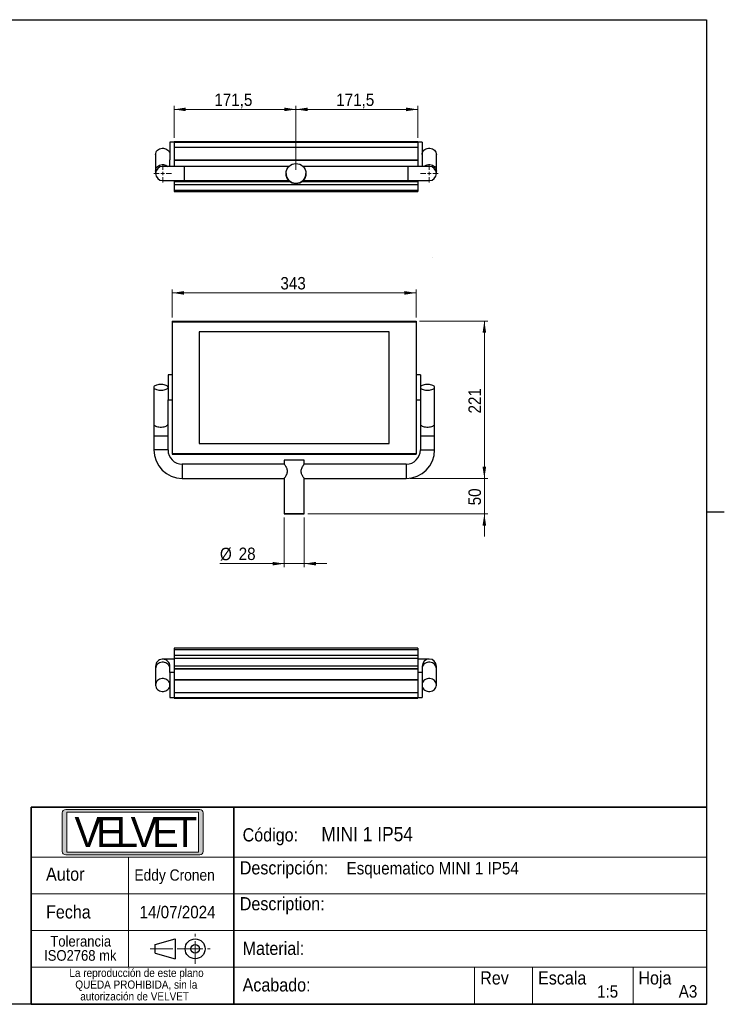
# Model space of a CAD drawing. Header units: millimetres. Extents: x 5 to 415, y 5 to 292.
# Tile 4 of 4: x 217 to 415, y 10 to 287. Entities that reach past the tile are written whole.
import ezdxf

# ---------------------------------------------------------------- set-up
doc = ezdxf.new("R2010")
doc.units = ezdxf.units.MM
for name, pattern in [('SLD-Centrada-simple', [10.16, 6.35, -1.27, 1.27, -1.27]), ('SLD-Centrada-trazos-largos', [19.05, 15.24, -1.27, 1.27, -1.27]), ('SLD-Continua', [0])]:
    doc.linetypes.add(name, pattern=pattern)
doc.styles.add('SLDTEXTSTYLE0', font='GOTHIC.TTF', dxfattribs={"width": 0.913})
doc.styles.add('SLDTEXTSTYLE1', font='Bauhaus Hv BT')
doc.dimstyles.new('SLDDIMSTYLE0', dxfattribs={"dimtxt": 3.5, "dimasz": 3.302, "dimexe": 0, "dimexo": 0.0625, "dimgap": 0.875, "dimtad": 1, "dimlfac": 5, "dimrnd": 1e-09, "dimzin": 12, "dimdsep": 46, "dimtxsty": 'SLDTEXTSTYLE0', "dimsah": 1, "dimcen": 0.09, "dimadec": 0, "dimazin": 3, "dimtfac": 1, "dimtmove": 0, "dimatfit": 0, "dimfxl": 1, "dimfrac": 2, "dimtolj": 1, "dimtzin": 12, "dimarcsym": 0})
doc.dimstyles.new('SLDDIMSTYLE1', dxfattribs={"dimtxt": 3.5, "dimasz": 3.302, "dimexe": 0, "dimexo": 0.0625, "dimgap": 0.875, "dimtad": 1, "dimdec": 0, "dimlfac": 5, "dimrnd": 1e-09, "dimzin": 12, "dimdsep": 46, "dimtxsty": 'SLDTEXTSTYLE0', "dimsah": 1, "dimcen": 0.09, "dimadec": 0, "dimazin": 3, "dimtfac": 1, "dimtdec": 0, "dimtofl": 0, "dimtmove": 0, "dimatfit": 3, "dimfxl": 1, "dimfrac": 2, "dimtolj": 1, "dimtzin": 12, "dimarcsym": 0})
doc.dimstyles.new('SLDDIMSTYLE2', dxfattribs={"dimtxt": 3.5, "dimasz": 3.302, "dimexe": 0, "dimexo": 0.0625, "dimgap": 0.875, "dimtad": 1, "dimlfac": 5, "dimrnd": 1e-09, "dimzin": 12, "dimdsep": 46, "dimtxsty": 'SLDTEXTSTYLE0', "dimsah": 1, "dimcen": 0.09, "dimadec": 0, "dimazin": 3, "dimtfac": 1, "dimtofl": 0, "dimtmove": 0, "dimatfit": 3, "dimfxl": 1, "dimfrac": 2, "dimtolj": 1, "dimtzin": 12, "dimarcsym": 0})

# ---------------------------------------------------------------- blocks, each defined once
blk = doc.blocks.new('_D_2')
at = {"color": 7, "linetype": 'SLD-Continua', "lineweight": 0}
for p, q in [((259.68, 203.22), (259.68, 211.14)), ((328.28, 203.22), (328.28, 211.14)), ((259.68, 210.14), (328.28, 210.14))]:
    blk.add_line(p, q, dxfattribs=at)
at = {"color": 7, "linetype": 'SLD-Continua', "lineweight": 18}
for points in [[(259.68, 210.14), (262.98, 209.63), (262.98, 210.65)], [(328.28, 210.14), (324.98, 210.65), (324.98, 209.63)]]:
    blk.add_solid(points, dxfattribs=at)
at = {"color": 7, "linetype": 'SLD-Continua', "lineweight": 18, "insert": (290.1, 214.61), "char_height": 3.5, "attachment_point": 1, "style": 'SLDTEXTSTYLE0'}
blk.add_mtext('343', dxfattribs=at)
blk = doc.blocks.new('_D_3')
at = {"color": 7, "linetype": 'SLD-Continua', "lineweight": 0}
for p, q in [((329.28, 202.22), (348.48, 202.22)), ((347.48, 157.97), (347.48, 202.22)), ((326.48, 157.97), (348.48, 157.97))]:
    blk.add_line(p, q, dxfattribs=at)
at = {"color": 7, "linetype": 'SLD-Continua', "lineweight": 18}
for points in [[(347.48, 202.22), (346.97, 198.92), (347.99, 198.92)], [(347.48, 157.97), (347.99, 161.27), (346.97, 161.27)]]:
    blk.add_solid(points, dxfattribs=at)
at = {"color": 7, "linetype": 'SLD-Continua', "lineweight": 18, "insert": (343.01, 176.22), "char_height": 3.5, "attachment_point": 1, "rotation": 90, "style": 'SLDTEXTSTYLE0'}
blk.add_mtext('221', dxfattribs=at)
blk = doc.blocks.new('_D_4')
at = {"color": 7, "linetype": 'SLD-Continua', "lineweight": 0}
for p, q in [((291.18, 146.97), (291.18, 132.97)), ((296.78, 146.97), (296.78, 132.97)), ((291.18, 133.97), (273.08, 133.97)), ((296.78, 133.97), (291.18, 133.97)), ((296.78, 133.97), (303.13, 133.97))]:
    blk.add_line(p, q, dxfattribs=at)
at = {"color": 7, "linetype": 'SLD-Continua', "lineweight": 18}
for points in [[(291.18, 133.97), (287.88, 134.47), (287.88, 133.46)], [(296.78, 133.97), (300.08, 133.46), (300.08, 134.47)]]:
    blk.add_solid(points, dxfattribs=at)
at = {"color": 7, "linetype": 'SLD-Continua', "lineweight": 18, "char_height": 3.5, "attachment_point": 1, "style": 'SLDTEXTSTYLE0'}
for s, insert in [('%%c', (273.08, 138.44)), ('28', (278.36, 138.49))]:
    blk.add_mtext(s, dxfattribs=dict(at, insert=insert))
blk = doc.blocks.new('_D_5')
at = {"color": 7, "linetype": 'SLD-Continua', "lineweight": 0}
for p, q in [((347.48, 157.97), (347.48, 164.32)), ((326.48, 157.97), (348.48, 157.97)), ((347.48, 157.97), (347.48, 147.97)), ((297.78, 147.97), (348.48, 147.97)), ((347.48, 147.97), (347.48, 141.62))]:
    blk.add_line(p, q, dxfattribs=at)
at = {"color": 7, "linetype": 'SLD-Continua', "lineweight": 18}
for points in [[(347.48, 157.97), (347.99, 161.27), (346.97, 161.27)], [(347.48, 147.97), (346.97, 144.66), (347.99, 144.66)]]:
    blk.add_solid(points, dxfattribs=at)
at = {"color": 7, "linetype": 'SLD-Continua', "lineweight": 18, "insert": (343.01, 150.38), "char_height": 3.5, "attachment_point": 1, "rotation": 90, "style": 'SLDTEXTSTYLE0'}
blk.add_mtext('50', dxfattribs=at)
blk = doc.blocks.new('_D_6')
at = {"color": 7, "linetype": 'SLD-Continua', "lineweight": 0}
for p, q in [((294.48, 244.73), (294.48, 262.76)), ((294.48, 261.76), (328.78, 261.76)), ((328.78, 253.73), (328.78, 262.76))]:
    blk.add_line(p, q, dxfattribs=at)
at = {"color": 7, "linetype": 'SLD-Continua', "lineweight": 18}
for points in [[(294.48, 261.76), (297.78, 261.26), (297.78, 262.27)], [(328.78, 261.76), (325.48, 262.27), (325.48, 261.26)]]:
    blk.add_solid(points, dxfattribs=at)
at = {"color": 7, "linetype": 'SLD-Continua', "lineweight": 18, "insert": (305.81, 266.23), "char_height": 3.5, "attachment_point": 1, "style": 'SLDTEXTSTYLE0'}
blk.add_mtext('171,5', dxfattribs=at)
blk = doc.blocks.new('_D_7')
at = {"color": 7, "linetype": 'SLD-Continua', "lineweight": 0}
for p, q in [((260.18, 253.73), (260.18, 262.76)), ((294.48, 261.76), (260.18, 261.76)), ((294.48, 244.73), (294.48, 262.76))]:
    blk.add_line(p, q, dxfattribs=at)
at = {"color": 7, "linetype": 'SLD-Continua', "lineweight": 18}
for points in [[(260.18, 261.76), (263.48, 261.26), (263.48, 262.27)], [(294.48, 261.76), (291.18, 262.27), (291.18, 261.26)]]:
    blk.add_solid(points, dxfattribs=at)
at = {"color": 7, "linetype": 'SLD-Continua', "lineweight": 18, "insert": (271.51, 266.23), "char_height": 3.5, "attachment_point": 1, "style": 'SLDTEXTSTYLE0'}
blk.add_mtext('171,5', dxfattribs=at)
blk = doc.blocks.new('SW_CENTERMARKSYMBOL_2')
at = {"color": 0, "linetype": 'SLD-Continua', "lineweight": 18}
for p, q in [((-1, 0), (-2.5, 0)), ((0, 0), (-0.5, 0)), ((0, 1), (0, 2.5)), ((0, 0), (0, 0.5)), ((0, 0), (0, -0.5)), ((0, 0), (0.5, 0)), ((1, 0), (2.5, 0)), ((0, -1), (0, -2.5))]:
    blk.add_line(p, q, dxfattribs=at)
blk = doc.blocks.new('SW_CENTERMARKSYMBOL_3')
at = {"color": 0, "linetype": 'SLD-Continua', "lineweight": 18}
for p, q in [((-1, 0), (-2.5, 0)), ((0, 0), (-0.5, 0)), ((0, 1), (0, 2.5)), ((0, 0), (0, 0.5)), ((0, 0), (0, -0.5)), ((0, 0), (0.5, 0)), ((1, 0), (2.5, 0)), ((0, -1), (0, -2.5))]:
    blk.add_line(p, q, dxfattribs=at)

msp = doc.modelspace()

# ---------------------------------------------------------------- hatches: boundary and pattern name
at = {"linetype": 'Continuous'}
h = msp.add_hatch(color=7, dxfattribs=at)
edge = h.paths.add_edge_path(flags=0)
edge.add_arc((229.6914, 53.0297), 1, 180, 270, ccw=False)
edge.add_line((228.6914, 53.0297), (228.6914, 63.8287))
edge.add_arc((229.6914, 63.8287), 1, 90, 180, ccw=False)
edge.add_line((229.6914, 64.8287), (267.38, 64.8287))
edge.add_arc((267.38, 63.8287), 1, 0, 90, ccw=False)
edge.add_line((268.38, 63.8287), (268.38, 53.0297))
edge.add_arc((267.38, 53.0297), 1, 270, 360, ccw=False)
edge.add_line((267.38, 52.0297), (229.6914, 52.0297))
h.paths.add_polyline_path([(267.041, 52.798), (267.041, 64.0688), (230.0416, 64.0688), (230.0416, 52.798)], flags=0)

# ---------------------------------------------------------------- linework, layer by layer
at = {"color": 7, "linetype": 'SLD-Continua', "lineweight": 25}
for p, q in [((10, 287), (410, 287)), ((410, 287), (410, 10)), ((260.1777, 252.5304), (258.9777, 252.5304)), ((258.9777, 252.5304), (258.9777, 247.6064)), ((260.1777, 252.7304), (328.7777, 252.7304)), ((260.1777, 252.7304), (260.1777, 252.5304)), ((260.1777, 252.5304), (328.7777, 252.5304)), ((260.1777, 252.5304), (260.1777, 251.1336)), ((328.7777, 252.7304), (328.7777, 252.5304)), ((329.9777, 252.5304), (328.7777, 252.5304)), ((328.7777, 252.5304), (328.7777, 251.1336)), ((329.9777, 252.5304), (329.9777, 247.6064)), ((260.1777, 251.1336), (328.7777, 251.1336)), ((260.1777, 251.1336), (260.1777, 247.5378)), ((328.7777, 251.1336), (328.7777, 247.5378)), ((254.9777, 249.0304), (254.9777, 244.4226)), ((258.9777, 245.7304), (258.9777, 247.6064)), ((260.1777, 247.5378), (328.7777, 247.5378)), ((260.1777, 247.5378), (260.1777, 247.4843)), ((260.1777, 247.4843), (328.7777, 247.4843)), ((260.1777, 247.4843), (260.1777, 245.7304)), ((328.7777, 247.5378), (328.7777, 247.4843)), ((328.7777, 247.4843), (328.7777, 245.7304)), ((329.9777, 247.6064), (329.9777, 245.7304)), ((333.9777, 244.4226), (333.9777, 249.0304)), ((254.9777, 244.4226), (254.9777, 243.7304)), ((262.9777, 245.7304), (256.9777, 245.7304)), ((292.5181, 245.7304), (262.9777, 245.7304)), ((262.9777, 245.7304), (262.9777, 241.7304)), ((325.9777, 245.7304), (296.4373, 245.7304)), ((331.9777, 245.7304), (325.9777, 245.7304)), ((325.9777, 245.7304), (325.9777, 241.7304)), ((333.9777, 243.7304), (333.9777, 244.4226)), ((256.9777, 241.7304), (262.9777, 241.7304)), ((260.1777, 241.7304), (260.1777, 241.4336)), ((260.1777, 241.4336), (260.1777, 240.5887)), ((260.1777, 241.4336), (292.8764, 241.4336)), ((262.9777, 241.7304), (292.4986, 241.7304)), ((291.6777, 243.7304), (291.6777, 243.7304)), ((296.0791, 241.4336), (328.7777, 241.4336)), ((296.4569, 241.7304), (325.9777, 241.7304)), ((297.2777, 243.7304), (297.2777, 243.7304)), ((325.9777, 241.7304), (331.9777, 241.7304)), ((328.7777, 241.7304), (328.7777, 241.4336)), ((328.7777, 241.4336), (328.7777, 240.5887)), ((260.1777, 240.5887), (328.7777, 240.5887)), ((260.1777, 240.5887), (260.1777, 238.9957)), ((260.1777, 238.9957), (328.7777, 238.9957)), ((260.1777, 238.9957), (260.1777, 238.6486)), ((260.1777, 238.6486), (328.7777, 238.6486)), ((328.7777, 240.5887), (328.7777, 238.9957)), ((328.7777, 238.9957), (328.7777, 238.6486)), ((259.6777, 202.224), (328.2777, 202.224)), ((259.6777, 202.224), (259.6777, 202.024)), ((328.2777, 202.224), (328.2777, 202.024)), ((259.6777, 202.024), (328.2777, 202.024)), ((259.6777, 202.024), (259.6777, 164.9664)), ((328.2777, 202.024), (328.2777, 164.9664)), ((320.6777, 199.224), (267.2777, 199.224)), ((267.2777, 199.224), (267.2777, 167.7664)), ((320.6777, 167.7664), (320.6777, 199.224)), ((259.6777, 187.0664), (258.4777, 187.0664)), ((258.4777, 187.0664), (258.4777, 180.0664)), ((329.4777, 187.0664), (328.2777, 187.0664)), ((329.4777, 187.0664), (329.4777, 180.0664)), ((254.4777, 183.5664), (254.4777, 173.2215)), ((333.4777, 173.2215), (333.4777, 183.5664)), ((258.4777, 180.0664), (259.6777, 180.0664)), ((258.4777, 173.2215), (258.4777, 180.0664)), ((328.2777, 180.0664), (329.4777, 180.0664)), ((329.4777, 180.0664), (329.4777, 173.2215)), ((254.4777, 173.2215), (254.4777, 169.9664)), ((258.4777, 169.9664), (258.4777, 173.2215)), ((329.4777, 173.2215), (329.4777, 169.9664)), ((333.4777, 169.9664), (333.4777, 173.2215)), ((254.4777, 169.9664), (254.4777, 165.9664)), ((254.4777, 169.9664), (258.4777, 169.9664)), ((258.4777, 165.9664), (258.4777, 169.9664)), ((329.4777, 169.9664), (329.4777, 165.9664)), ((329.4777, 169.9664), (333.4777, 169.9664)), ((333.4777, 165.9664), (333.4777, 169.9664)), ((267.2777, 167.7664), (320.6777, 167.7664)), ((258.4777, 165.9664), (254.4777, 165.9664)), ((259.6777, 164.9664), (328.2777, 164.9664)), ((259.6777, 164.9664), (259.6777, 164.7664)), ((259.6777, 164.7664), (328.2777, 164.7664)), ((259.6777, 164.7664), (328.2777, 164.7664)), ((259.6777, 164.7664), (259.6777, 164.7664)), ((328.2777, 164.9664), (328.2777, 164.7664)), ((329.4777, 165.9664), (333.4777, 165.9664)), ((291.1887, 161.9664), (262.4777, 161.9664)), ((262.4777, 161.9664), (262.4777, 157.9664)), ((291.1777, 163.0664), (291.1777, 161.951)), ((325.4777, 161.9664), (296.7689, 161.9664)), ((296.7777, 161.954), (296.7777, 163.0664)), ((325.4777, 161.9664), (325.4777, 157.9664)), ((262.4777, 157.9664), (291.1866, 157.9664)), ((291.1777, 157.9789), (291.1777, 147.9664)), ((296.7668, 157.9664), (325.4777, 157.9664)), ((296.7777, 147.9664), (296.7777, 157.9819)), ((415.001, 148.5), (409.999, 148.5)), ((328.7777, 110.2088), (260.1777, 110.2088)), ((260.1777, 110.2088), (260.1777, 109.8617)), ((260.1777, 109.8617), (328.7777, 109.8617)), ((260.1777, 109.8617), (260.1777, 108.2686)), ((260.1777, 108.2686), (328.7777, 108.2686)), ((260.1777, 108.2686), (260.1777, 107.4238)), ((328.7777, 110.2088), (328.7777, 109.8617)), ((328.7777, 109.8617), (328.7777, 108.2686)), ((328.7777, 108.2686), (328.7777, 107.4238)), ((260.1777, 107.1269), (256.9777, 107.1269)), ((260.1777, 107.4238), (328.7777, 107.4238)), ((260.1777, 107.4238), (260.1777, 105.2238)), ((328.7777, 107.4238), (328.7777, 105.2238)), ((331.9777, 107.1269), (328.7777, 107.1269)), ((254.9777, 105.1269), (254.9777, 104.4347)), ((254.9777, 104.4347), (254.9777, 99.8269)), ((258.9777, 104.4347), (258.9777, 105.1269)), ((258.9777, 103.3269), (258.9777, 104.4347)), ((260.1777, 103.3269), (258.9777, 103.3269)), ((258.9777, 103.3269), (258.9777, 96.3269)), ((260.1777, 105.2238), (328.7777, 105.2238)), ((260.1777, 105.2238), (260.1777, 104.5137)), ((260.1777, 105.2238), (328.7777, 105.2238)), ((260.1777, 104.5137), (328.7777, 104.5137)), ((260.1777, 104.5137), (260.1777, 104.4152)), ((260.1777, 104.4152), (328.7777, 104.4152)), ((260.1777, 104.4152), (260.1777, 101.373)), ((287.0601, 105.2238), (287.797, 105.2238)), ((287.797, 105.2238), (289.0601, 105.2238)), ((289.0601, 105.2238), (289.797, 105.2238)), ((290.1654, 105.2238), (290.4072, 105.2238)), ((290.1654, 105.2238), (291.4286, 105.2238)), ((292.6917, 105.2238), (293.4171, 105.2238)), ((295.4022, 105.2238), (296.1128, 105.2238)), ((296.0075, 105.2238), (296.7904, 105.2238)), ((298.8496, 105.2238), (299.0914, 105.2238)), ((298.8496, 105.2238), (300.1128, 105.2238)), ((301.3759, 105.2238), (302.1013, 105.2238)), ((304.0865, 105.2238), (304.797, 105.2238)), ((328.7777, 105.2238), (328.7777, 104.5137)), ((328.7777, 104.5137), (328.7777, 104.4152)), ((328.7777, 104.4152), (328.7777, 101.373)), ((329.9777, 103.3269), (328.7777, 103.3269)), ((329.9777, 105.1269), (329.9777, 104.4347)), ((329.9777, 104.4347), (329.9777, 103.3269)), ((329.9777, 103.3269), (329.9777, 96.3269)), ((333.9777, 104.4347), (333.9777, 105.1269)), ((333.9777, 99.8269), (333.9777, 104.4347)), ((260.1777, 101.373), (328.7777, 101.373)), ((260.1777, 101.373), (260.1777, 101.3195)), ((260.1777, 101.3195), (328.7777, 101.3195)), ((260.1777, 101.3195), (260.1777, 97.7238)), ((328.7777, 101.373), (328.7777, 101.3195)), ((328.7777, 101.3195), (328.7777, 97.7238)), ((260.1777, 97.7238), (328.7777, 97.7238)), ((260.1777, 97.7238), (260.1777, 96.3269)), ((328.7777, 97.7238), (328.7777, 96.3269)), ((258.9777, 96.3269), (260.1777, 96.3269)), ((260.1777, 96.3269), (328.7777, 96.3269)), ((260.1777, 96.3269), (260.1777, 96.1269)), ((260.1777, 96.1269), (328.7777, 96.1269)), ((328.7777, 96.3269), (329.9777, 96.3269)), ((328.7777, 96.3269), (328.7777, 96.1269)), ((254.8244, 26.7881), (260.4387, 28.3922)), ((260.4387, 28.3922), (260.4386, 22.8087)), ((254.8244, 24.4128), (254.8244, 26.7881)), ((254.8244, 24.4128), (260.4386, 22.8087)), ((410, 10), (10, 10))]:
    msp.add_line(p, q, dxfattribs=at)
at = {"color": 7, "linetype": 'SLD-Centrada-trazos-largos', "lineweight": 18}
msp.add_line((332.9777, 220.2158), (333.0226, 220.2158), dxfattribs=at)
at = {"color": 7, "linetype": 'SLD-Continua', "lineweight": 35}
for p, q in [((220, 65.4299), (410, 65.4299)), ((220, 65.4299), (220, 10.0998)), ((277.0106, 65.4299), (277.0106, 10.0998)), ((410, 10), (220, 10))]:
    msp.add_line(p, q, dxfattribs=at)
at = {"color": 7, "linetype": 'SLD-Continua', "lineweight": 18}
for p, q in [((228.6914, 63.8287), (228.6914, 53.0297)), ((229.6914, 64.8287), (267.38, 64.8287)), ((230.0416, 64.0688), (267.041, 64.0688)), ((230.0416, 64.0688), (230.0416, 52.798)), ((267.041, 64.0688), (267.041, 52.798)), ((268.38, 63.8287), (268.38, 53.0297)), ((230.0416, 52.798), (267.041, 52.798)), ((220, 51.4299), (410, 51.4299)), ((229.6914, 52.0297), (267.38, 52.0297)), ((247.3192, 51.4299), (247.3192, 20.4374)), ((220, 41.0974), (280.9161, 41.0974)), ((280.9161, 41.0974), (409.7372, 41.0974)), ((220, 30.7674), (277.0106, 30.7674)), ((277.0106, 30.7674), (410, 30.7674)), ((220, 20.4374), (410, 20.4374)), ((344.6842, 20.4374), (344.6842, 10)), ((361.0293, 20.4374), (361.0293, 10.0998)), ((389.3883, 20.4374), (389.3883, 10.0998))]:
    msp.add_line(p, q, dxfattribs=at)
at = {"color": 7, "linetype": 'SLD-Centrada-simple', "lineweight": 18}
for p, q in [((266.103, 21.4128), (266.103, 29.7881)), ((253.4593, 25.6004), (261.8346, 25.6004)), ((261.9153, 25.6004), (270.2906, 25.6004))]:
    msp.add_line(p, q, dxfattribs=at)
at = {"color": 7, "linetype": 'SLD-Continua', "lineweight": 25, "flags": 128}
for points in [[(254.9777, 249.0304), (255.0118, 249.3661), (255.1128, 249.6904), (255.2773, 249.9922), (255.4997, 250.2613), (255.7725, 250.4884), (256.0863, 250.6659), (256.4304, 250.7877), (256.7932, 250.8496), (257.1623, 250.8496), (257.5251, 250.7877), (257.8692, 250.6659), (258.183, 250.4884), (258.4558, 250.2613), (258.6782, 249.9922), (258.8427, 249.6904), (258.9437, 249.3661), (258.9777, 249.0304)], [(329.9777, 249.0304), (330.0118, 249.3661), (330.1128, 249.6904), (330.2773, 249.9922), (330.4997, 250.2613), (330.7725, 250.4884), (331.0863, 250.6659), (331.4304, 250.7877), (331.7932, 250.8496), (332.1623, 250.8496), (332.5251, 250.7877), (332.8692, 250.6659), (333.183, 250.4884), (333.4558, 250.2613), (333.6782, 249.9922), (333.8427, 249.6904), (333.9437, 249.3661), (333.9777, 249.0304)], [(254.9777, 244.4226), (255.0118, 244.7583), (255.1128, 245.0826), (255.2773, 245.3844), (255.4997, 245.6534), (255.7725, 245.8805), (256.0863, 246.058), (256.4304, 246.1798), (256.7932, 246.2418), (257.1623, 246.2418), (257.5251, 246.1798), (257.8692, 246.058), (258.183, 245.8805), (258.3742, 245.7304)], [(330.5812, 245.7304), (330.7725, 245.8805), (331.0863, 246.058), (331.4304, 246.1798), (331.7932, 246.2418), (332.1623, 246.2418), (332.5251, 246.1798), (332.8692, 246.058), (333.183, 245.8805), (333.4558, 245.6534), (333.6782, 245.3844), (333.8427, 245.0826), (333.9437, 244.7583), (333.9777, 244.4226)], [(258.4777, 183.5664), (258.4437, 183.716), (258.3427, 183.8604), (258.1782, 183.9948), (257.9558, 184.1147), (257.683, 184.2158), (257.3692, 184.2949), (257.0251, 184.3491), (256.6623, 184.3767), (256.2932, 184.3767), (255.9304, 184.3491), (255.5863, 184.2949), (255.2725, 184.2158), (254.9997, 184.1147), (254.7773, 183.9948), (254.6128, 183.8604), (254.5118, 183.716), (254.4777, 183.5664), (254.5118, 183.4169), (254.6128, 183.2725), (254.7773, 183.138), (254.9997, 183.0182), (255.2725, 182.917), (255.5863, 182.838), (255.9304, 182.7837), (256.2932, 182.7561), (256.6623, 182.7561), (257.0251, 182.7837), (257.3692, 182.838), (257.683, 182.917), (257.9558, 183.0182), (258.1782, 183.138), (258.3427, 183.2725), (258.4437, 183.4169), (258.4777, 183.5664)], [(333.4777, 183.5664), (333.4437, 183.716), (333.3427, 183.8604), (333.1782, 183.9948), (332.9558, 184.1147), (332.683, 184.2158), (332.3692, 184.2949), (332.0251, 184.3491), (331.6623, 184.3767), (331.2932, 184.3767), (330.9304, 184.3491), (330.5863, 184.2949), (330.2725, 184.2158), (329.9997, 184.1147), (329.7773, 183.9948), (329.6128, 183.8604), (329.5118, 183.716), (329.4777, 183.5664), (329.5118, 183.4169), (329.6128, 183.2725), (329.7773, 183.138), (329.9997, 183.0182), (330.2725, 182.917), (330.5863, 182.838), (330.9304, 182.7837), (331.2932, 182.7561), (331.6623, 182.7561), (332.0251, 182.7837), (332.3692, 182.838), (332.683, 182.917), (332.9558, 183.0182), (333.1782, 183.138), (333.3427, 183.2725), (333.4437, 183.4169), (333.4777, 183.5664)], [(254.4777, 173.2215), (254.5118, 173.072), (254.6128, 172.9275), (254.7773, 172.7931), (254.9997, 172.6733), (255.2725, 172.5721), (255.5863, 172.493), (255.9304, 172.4388), (256.2932, 172.4112), (256.6623, 172.4112), (257.0251, 172.4388), (257.3692, 172.493), (257.683, 172.5721), (257.9558, 172.6733), (258.1782, 172.7931), (258.3427, 172.9275), (258.4437, 173.072), (258.4777, 173.2215)], [(329.4777, 173.2215), (329.5118, 173.072), (329.6128, 172.9275), (329.7773, 172.7931), (329.9997, 172.6733), (330.2725, 172.5721), (330.5863, 172.493), (330.9304, 172.4388), (331.2932, 172.4112), (331.6623, 172.4112), (332.0251, 172.4388), (332.3692, 172.493), (332.683, 172.5721), (332.9558, 172.6733), (333.1782, 172.7931), (333.3427, 172.9275), (333.4437, 173.072), (333.4777, 173.2215)], [(296.7777, 163.0664), (296.7433, 163.0664), (296.6407, 163.0664), (296.4726, 163.0664), (296.243, 163.0664), (295.9576, 163.0664), (295.6235, 163.0664), (295.2489, 163.0664), (294.843, 163.0664), (294.4158, 163.0664), (293.9777, 163.0664), (293.5397, 163.0664), (293.1125, 163.0664), (292.7066, 163.0664), (292.3319, 163.0664), (291.9978, 163.0664), (291.7125, 163.0664), (291.4829, 163.0664), (291.3148, 163.0664), (291.2122, 163.0664), (291.1777, 163.0664), (291.1777, 163.0664)], [(293.9777, 147.9664), (294.4158, 147.9664), (294.843, 147.9664), (295.2489, 147.9664), (295.6235, 147.9664), (295.9576, 147.9664), (296.243, 147.9664), (296.4726, 147.9664), (296.6407, 147.9664), (296.7433, 147.9664), (296.7777, 147.9664), (296.7433, 147.9664), (296.6407, 147.9664), (296.4726, 147.9664), (296.243, 147.9664), (295.9576, 147.9664), (295.6235, 147.9664), (295.2489, 147.9664), (294.843, 147.9664), (294.4158, 147.9664), (293.9777, 147.9664), (293.5397, 147.9664), (293.1125, 147.9664), (292.7066, 147.9664), (292.3319, 147.9664), (291.9978, 147.9664), (291.7125, 147.9664), (291.4829, 147.9664), (291.3148, 147.9664), (291.2122, 147.9664), (291.1777, 147.9664), (291.2122, 147.9664), (291.3148, 147.9664), (291.4829, 147.9664), (291.7125, 147.9664), (291.9978, 147.9664), (292.3319, 147.9664), (292.7066, 147.9664), (293.1125, 147.9664), (293.5397, 147.9664), (293.9777, 147.9664)], [(258.9777, 105.1269), (258.9437, 105.4944), (258.8427, 105.8494), (258.6782, 106.1798), (258.4558, 106.4743), (258.183, 106.7229), (257.8692, 106.9172), (257.5251, 107.0506), (257.1623, 107.1184), (256.7932, 107.1184), (256.4304, 107.0506), (256.0863, 106.9172), (255.7725, 106.7229), (255.4997, 106.4743), (255.2773, 106.1798), (255.1128, 105.8494), (255.0118, 105.4944), (254.9777, 105.1269), (254.9777, 105.1269)], [(258.9777, 104.4347), (258.9437, 104.7704), (258.8427, 105.0947), (258.6782, 105.3965), (258.4558, 105.6656), (258.183, 105.8927), (257.8692, 106.0702), (257.5251, 106.192), (257.1623, 106.2539), (256.7932, 106.2539), (256.4304, 106.192), (256.0863, 106.0702), (255.7725, 105.8927), (255.4997, 105.6656), (255.2773, 105.3965), (255.1128, 105.0947), (255.0118, 104.7704), (254.9777, 104.4347), (254.9777, 104.4347)], [(333.9777, 104.4347), (333.9437, 104.7704), (333.8427, 105.0947), (333.6782, 105.3965), (333.4558, 105.6656), (333.183, 105.8927), (332.8692, 106.0702), (332.5251, 106.192), (332.1623, 106.2539), (331.7932, 106.2539), (331.4304, 106.192), (331.0863, 106.0702), (330.7725, 105.8927), (330.4997, 105.6656), (330.2773, 105.3965), (330.1128, 105.0947), (330.0118, 104.7704), (329.9777, 104.4347), (329.9777, 104.4347)], [(258.9777, 99.8269), (258.9437, 100.1626), (258.8427, 100.4869), (258.6782, 100.7887), (258.4558, 101.0577), (258.183, 101.2848), (257.8692, 101.4623), (257.5251, 101.5841), (257.1623, 101.6461), (256.7932, 101.6461), (256.4304, 101.5841), (256.0863, 101.4623), (255.7725, 101.2848), (255.4997, 101.0577), (255.2773, 100.7887), (255.1128, 100.4869), (255.0118, 100.1626), (254.9777, 99.8269), (255.0118, 99.4912), (255.1128, 99.1669), (255.2773, 98.8651), (255.4997, 98.5961), (255.7725, 98.369), (256.0863, 98.1915), (256.4304, 98.0697), (256.7932, 98.0077), (257.1623, 98.0077), (257.5251, 98.0697), (257.8692, 98.1915), (258.183, 98.369), (258.4558, 98.5961), (258.6782, 98.8651), (258.8427, 99.1669), (258.9437, 99.4912), (258.9777, 99.8269)], [(333.9777, 99.8269), (333.9437, 100.1626), (333.8427, 100.4869), (333.6782, 100.7887), (333.4558, 101.0577), (333.183, 101.2848), (332.8692, 101.4623), (332.5251, 101.5841), (332.1623, 101.6461), (331.7932, 101.6461), (331.4304, 101.5841), (331.0863, 101.4623), (330.7725, 101.2848), (330.4997, 101.0577), (330.2773, 100.7887), (330.1128, 100.4869), (330.0118, 100.1626), (329.9777, 99.8269), (330.0118, 99.4912), (330.1128, 99.1669), (330.2773, 98.8651), (330.4997, 98.5961), (330.7725, 98.369), (331.0863, 98.1915), (331.4304, 98.0697), (331.7932, 98.0077), (332.1623, 98.0077), (332.5251, 98.0697), (332.8692, 98.1915), (333.183, 98.369), (333.4558, 98.5961), (333.6782, 98.8651), (333.8427, 99.1669), (333.9437, 99.4912), (333.9777, 99.8269)]]:
    msp.add_lwpolyline(points, dxfattribs=at)
at = {"color": 7, "linetype": 'SLD-Continua', "lineweight": 25}
for centre, radius in [((294.4777, 243.7304), 2.8), ((266.103, 25.6004), 2.7918), ((266.103, 25.6004), 1.1965)]:
    msp.add_circle(centre, radius, dxfattribs=at)
for centre, radius, start, end in [((256.9777, 243.7304), 2, 90, 270), ((331.9777, 243.7304), 2, 270, 90), ((294.4777, 243.7304), 2.8, 180, 270), ((294.4777, 243.7304), 2.8, 270, 0), ((262.4777, 165.9664), 8, 180, 270), ((262.4777, 165.9664), 4, 180, 270), ((325.4777, 165.9664), 4, 270, 0), ((325.4777, 165.9664), 8, 270, 0), ((331.9777, 105.1269), 2, 90, 180), ((331.9777, 105.1269), 2, 0, 90)]:
    msp.add_arc(centre, radius, start, end, dxfattribs=at)
at = {"color": 7, "linetype": 'SLD-Continua', "lineweight": 18}
for centre, start, end in [((229.6914, 63.8287), 90, 180), ((267.38, 63.8287), 0, 90), ((229.6914, 53.0297), 180, 270), ((267.38, 53.0297), 270, 0)]:
    msp.add_arc(centre, 1, start, end, dxfattribs=at)
at = {"color": 7, "linetype": 'SLD-Continua', "lineweight": 25}
for points, knots in [([(291.6866, 243.731), (291.6905, 243.5771), (291.6991, 243.2374), (291.843, 242.7407), (292.0739, 242.2633), (292.3253, 241.9276), (292.5043, 241.7435), (292.5001, 241.7481), (292.4986, 241.7499)], [0, 0, 0, 0, 0.14044534, 0.30997334, 0.49858531, 0.72195181, 0.89483014, 1, 1, 1, 1]), ([(296.4569, 241.7499), (296.4519, 241.7449), (296.4362, 241.7292), (296.5362, 241.8289), (296.6679, 241.9821), (296.8552, 242.2339), (297.074, 242.6345), (297.2522, 243.188), (297.2623, 243.5637), (297.2668, 243.7312)], [0, 0, 0, 0, 0.06912346, 0.21620665, 0.32399666, 0.43484227, 0.65777389, 0.84748353, 1, 1, 1, 1]), ([(291.1887, 161.951), (291.1852, 161.9559), (291.1663, 161.9825), (291.2503, 161.8651), (291.4224, 161.6121), (291.6375, 161.2613), (291.8173, 160.8882), (291.9709, 160.4895), (292.0004, 160.1623), (292.0181, 159.9664)], [0, 0, 0, 0, 0.03806457, 0.2082528, 0.38260318, 0.58404954, 0.7005217, 0.82078328, 1, 1, 1, 1]), ([(295.9373, 159.9664), (295.9545, 160.1568), (295.9888, 160.5358), (296.2089, 161.0558), (296.4236, 161.4377), (296.5968, 161.7058), (296.7176, 161.8826), (296.7889, 161.9822), (296.7717, 161.9579), (296.7689, 161.954)], [0, 0, 0, 0, 0.17426479, 0.34705789, 0.55180213, 0.67031217, 0.79323598, 0.96662766, 1, 1, 1, 1]), ([(292.0181, 159.9664), (292.0009, 159.7761), (291.9667, 159.397), (291.7465, 158.877), (291.5319, 158.4952), (291.3587, 158.2271), (291.2379, 158.0503), (291.1666, 157.9507), (291.1838, 157.975), (291.1866, 157.9789)], [0, 0, 0, 0, 0.17426481, 0.34705794, 0.55180223, 0.67031227, 0.79323609, 0.96662777, 1, 1, 1, 1]), ([(296.7668, 157.9819), (296.7702, 157.977), (296.7891, 157.9504), (296.7051, 158.0678), (296.5331, 158.3208), (296.318, 158.6716), (296.1381, 159.0446), (295.9846, 159.4433), (295.955, 159.7706), (295.9373, 159.9664)], [0, 0, 0, 0, 0.0380645, 0.20825275, 0.38260313, 0.58404949, 0.70052165, 0.82078324, 1, 1, 1, 1]), ([(290.4072, 105.2238), (290.4425, 105.2238), (290.5111, 105.2238), (290.6107, 105.2238), (290.7037, 105.2238), (290.7898, 105.2238), (290.8692, 105.2238), (290.9418, 105.2238), (291.0074, 105.2238), (291.0854, 105.2238), (291.1741, 105.2238), (291.2694, 105.2238), (291.3542, 105.2238), (291.3995, 105.2238), (291.4228, 105.2238)], [0, 0, 0, 0, 0.09137385, 0.17714393, 0.25742841, 0.33236133, 0.40129015, 0.46520457, 0.52435845, 0.57815667, 0.68018493, 0.7831747, 0.88841916, 1, 1, 1, 1]), ([(291.4286, 105.2238), (291.4482, 105.2238), (291.5798, 105.2238), (291.6976, 105.2238), (291.7978, 105.2238)], [0, 0, 0, 0, 0.14890959, 1, 1, 1, 1]), ([(291.7978, 105.2238), (291.8326, 105.2238), (291.9016, 105.2238), (291.9989, 105.2238), (292.0905, 105.2238), (292.1761, 105.2238), (292.2561, 105.2238), (292.3291, 105.2238), (292.3969, 105.2238), (292.4586, 105.2238), (292.5133, 105.2238), (292.5615, 105.2238), (292.6015, 105.2238), (292.6348, 105.2238), (292.6602, 105.2238), (292.6778, 105.2238), (292.6904, 105.2238), (292.6913, 105.2238), (292.6917, 105.2238)], [0, 0, 0, 0, 0.06437995, 0.12734153, 0.18969294, 0.25166751, 0.31350281, 0.37518581, 0.43688011, 0.49915466, 0.56167903, 0.62338321, 0.68528607, 0.74685461, 0.80914454, 0.8720023, 0.93529084, 1, 1, 1, 1]), ([(293.4171, 105.2238), (293.4265, 105.2238), (293.4447, 105.2238), (293.4786, 105.2238), (293.5166, 105.2238), (293.5571, 105.2238), (293.6028, 105.2238), (293.6508, 105.2238), (293.7039, 105.2238), (293.7608, 105.2238), (293.823, 105.2238), (293.8902, 105.2238), (293.9634, 105.2238), (294.0423, 105.2238), (294.1269, 105.2238), (294.2176, 105.2238), (294.3137, 105.2238), (294.3797, 105.2238), (294.4138, 105.2238)], [0, 0, 0, 0, 0.081233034, 0.157375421, 0.229200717, 0.296767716, 0.360120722, 0.41986462, 0.476301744, 0.530447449, 0.58292822, 0.636714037, 0.690912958, 0.746877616, 0.805823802, 0.867413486, 0.931655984, 1, 1, 1, 1]), ([(294.4138, 105.2238), (294.447, 105.2238), (294.5119, 105.2238), (294.6064, 105.2238), (294.6958, 105.2238), (294.7791, 105.2238), (294.8576, 105.2238), (294.9307, 105.2238), (294.9972, 105.2238), (295.0593, 105.2238), (295.1154, 105.2238), (295.1683, 105.2238), (295.2176, 105.2238), (295.2619, 105.2238), (295.3028, 105.2238), (295.3406, 105.2238), (295.3746, 105.2238), (295.3928, 105.2238), (295.4022, 105.2238)], [0, 0, 0, 0, 0.06703754, 0.13106185, 0.19188112, 0.25006723, 0.30632162, 0.36080112, 0.41440119, 0.46715365, 0.52119239, 0.57792168, 0.6382779, 0.70169593, 0.76961272, 0.84180985, 0.91834643, 1, 1, 1, 1]), ([(296.7904, 105.2238), (296.8513, 105.2238), (296.9694, 105.2238), (297.1405, 105.2238), (297.2994, 105.2238), (297.4458, 105.2238), (297.5806, 105.2238), (297.7027, 105.2238), (297.8124, 105.2238), (297.9106, 105.2238), (297.996, 105.2238), (298.0698, 105.2238), (298.1324, 105.2238), (298.1833, 105.2238), (298.2228, 105.2238), (298.2499, 105.2238), (298.2677, 105.2238), (298.2697, 105.2238), (298.2707, 105.2238)], [0, 0, 0, 0, 0.07754574, 0.15046746, 0.21848365, 0.28267072, 0.34274571, 0.4002073, 0.45502097, 0.50857371, 0.56169796, 0.61555597, 0.67147919, 0.72976326, 0.79110023, 0.85642798, 0.92594376, 1, 1, 1, 1]), ([(299.0914, 105.2238), (299.1268, 105.2238), (299.1953, 105.2238), (299.2949, 105.2238), (299.3879, 105.2238), (299.474, 105.2238), (299.5534, 105.2238), (299.626, 105.2238), (299.6916, 105.2238), (299.7696, 105.2238), (299.8583, 105.2238), (299.9536, 105.2238), (300.0384, 105.2238), (300.0837, 105.2238), (300.107, 105.2238)], [0, 0, 0, 0, 0.09137385, 0.17714393, 0.25742841, 0.33236133, 0.40129015, 0.46520457, 0.52435845, 0.57815667, 0.68018493, 0.7831747, 0.88841916, 1, 1, 1, 1]), ([(300.1128, 105.2238), (300.1324, 105.2238), (300.264, 105.2238), (300.3818, 105.2238), (300.482, 105.2238)], [0, 0, 0, 0, 0.14890959, 1, 1, 1, 1]), ([(300.482, 105.2238), (300.5169, 105.2238), (300.5858, 105.2238), (300.6831, 105.2238), (300.7747, 105.2238), (300.8603, 105.2238), (300.9403, 105.2238), (301.0133, 105.2238), (301.0812, 105.2238), (301.1428, 105.2238), (301.1975, 105.2238), (301.2457, 105.2238), (301.2857, 105.2238), (301.319, 105.2238), (301.3445, 105.2238), (301.362, 105.2238), (301.3746, 105.2238), (301.3755, 105.2238), (301.3759, 105.2238)], [0, 0, 0, 0, 0.06437995, 0.12734153, 0.18969294, 0.25166751, 0.31350281, 0.37518581, 0.43688011, 0.49915466, 0.56167903, 0.62338321, 0.68528607, 0.74685461, 0.80914454, 0.8720023, 0.93529084, 1, 1, 1, 1]), ([(302.1013, 105.2238), (302.1107, 105.2238), (302.1289, 105.2238), (302.1628, 105.2238), (302.2008, 105.2238), (302.2413, 105.2238), (302.287, 105.2238), (302.335, 105.2238), (302.3881, 105.2238), (302.445, 105.2238), (302.5072, 105.2238), (302.5744, 105.2238), (302.6476, 105.2238), (302.7265, 105.2238), (302.8111, 105.2238), (302.9018, 105.2238), (302.998, 105.2238), (303.064, 105.2238), (303.098, 105.2238)], [0, 0, 0, 0, 0.08123303, 0.15737542, 0.22920072, 0.29676772, 0.36012072, 0.41986462, 0.47630174, 0.53044745, 0.58292822, 0.63671404, 0.69091296, 0.74687762, 0.8058238, 0.86741349, 0.93165598, 1, 1, 1, 1]), ([(303.098, 105.2238), (303.1312, 105.2238), (303.1961, 105.2238), (303.2906, 105.2238), (303.38, 105.2238), (303.4633, 105.2238), (303.5418, 105.2238), (303.6149, 105.2238), (303.6814, 105.2238), (303.7436, 105.2238), (303.7996, 105.2238), (303.8526, 105.2238), (303.9019, 105.2238), (303.9462, 105.2238), (303.987, 105.2238), (304.0248, 105.2238), (304.0588, 105.2238), (304.077, 105.2238), (304.0865, 105.2238)], [0, 0, 0, 0, 0.06703754, 0.13106185, 0.19188112, 0.25006723, 0.30632162, 0.36080112, 0.41440119, 0.46715365, 0.52119239, 0.57792168, 0.6382779, 0.70169593, 0.76961272, 0.84180985, 0.91834643, 1, 1, 1, 1])]:
    msp.add_open_spline(points, degree=3, knots=knots, dxfattribs=at)

# ---------------------------------------------------------------- block references
at = {"color": 7, "linetype": 'Continuous', "lineweight": 0}
for name, p in [('SW_CENTERMARKSYMBOL_3', (256.9777, 243.7304)), ('SW_CENTERMARKSYMBOL_2', (331.9777, 243.7304))]:
    msp.add_blockref(name, p, dxfattribs=at)

# ---------------------------------------------------------------- texts
for s, insert, char_height, attachment_point, style in [('V', (232.1583, 62.6895), 8.4667, 1, 'SLDTEXTSTYLE1'), ('E', (238.1799, 62.6895), 8.4667, 1, 'SLDTEXTSTYLE1'), ('L', (243.7516, 62.6895), 8.4667, 1, 'SLDTEXTSTYLE1'), ('V', (247.9607, 62.693), 8.4667, 1, 'SLDTEXTSTYLE1'), ('E', (253.9748, 62.693), 8.4667, 1, 'SLDTEXTSTYLE1'), ('T', (259.815, 62.693), 8.4667, 1, 'SLDTEXTSTYLE1'), ('Código:', (279.4678, 59.5274), 3.70417, 1, 'SLDTEXTSTYLE0'), ('MINI 1 IP54', (301.6147, 59.8848), 4, 1, 'SLDTEXTSTYLE0'), ('Descripción:', (278.67, 50.2506), 3.704167, 1, 'SLDTEXTSTYLE0'), ('Esquematico MINI 1 IP54', (308.7173, 50.0351), 3.5, 1, 'SLDTEXTSTYLE0'), ('Autor', (224.1534, 48.4778), 3.70417, 1, 'SLDTEXTSTYLE0'), ('Eddy Cronen', (249.0143, 47.9577), 3.175, 1, 'SLDTEXTSTYLE0'), ('Description:', (278.67, 40.1547), 3.704167, 1, 'SLDTEXTSTYLE0'), ('Fecha', (224.1534, 37.8459), 3.70417, 1, 'SLDTEXTSTYLE0'), ('14/07/2024', (261.1624, 37.6966), 3.5, 2, 'SLDTEXTSTYLE0'), ('Tolerancia', (233.9157, 29.2523), 3, 2, 'SLDTEXTSTYLE0'), ('Material:', (279.4678, 27.5987), 3.70417, 1, 'SLDTEXTSTYLE0'), ('ISO2768 mk', (233.7941, 25.2523), 3, 2, 'SLDTEXTSTYLE0'), ('La reproducción de este plano ', (249.6166, 19.9945), 2.3, 2, 'SLDTEXTSTYLE0'), ('Escala', (362.5991, 19.2778), 3.70417, 1, 'SLDTEXTSTYLE0'), ('Hoja', (390.8273, 19.2778), 3.70417, 1, 'SLDTEXTSTYLE0'), ('QUEDA PROHIBIDA, sin la ', (249.5489, 16.6945), 2.3, 2, 'SLDTEXTSTYLE0'), ('Acabado:', (279.4678, 17.3098), 3.70417, 1, 'SLDTEXTSTYLE0'), ('Rev', (346.3154, 19.2778), 3.70417, 1, 'SLDTEXTSTYLE0'), ('1:5', (379.1878, 15.3745), 3.5, 1, 'SLDTEXTSTYLE0'), ('A3', (402.1782, 15.392), 3.5, 1, 'SLDTEXTSTYLE0'), ('autorización de VELVET', (249.0839, 13.3945), 2.3, 2, 'SLDTEXTSTYLE0')]:
    msp.add_mtext(s, dxfattribs=dict(at, insert=insert, char_height=char_height, attachment_point=attachment_point, style=style))

# ---------------------------------------------------------------- dimensions: what is measured, and where the dimension line sits
at = {"color": 7, "linetype": 'SLD-Continua', "lineweight": 18}
for base, p1, p2, picture, middle in [((260.1777, 261.7633), (294.4777, 243.7304), (260.1777, 252.7304), '_D_7', (277.3277, 261.7633)), ((328.7777, 261.7633), (294.4777, 243.7304), (328.7777, 252.7304), '_D_6', (311.6277, 261.7633)), ((328.2777, 210.1407), (259.6777, 202.224), (328.2777, 202.224), '_D_2', (293.9777, 210.1407))]:
    dim = msp.add_linear_dim(base=base, p1=p1, p2=p2, dimstyle='SLDDIMSTYLE2', dxfattribs=at)
    dim.commit()
    dim.dimension.update_dxf_attribs({"geometry": picture, "text_midpoint": middle, "dimtype": 160})
for base, p2, dimstyle, picture, middle in [((347.4777, 202.224), (328.2777, 202.224), 'SLDDIMSTYLE1', '_D_3', (347.4777, 180.0952)), ((347.4777, 147.9664), (296.7777, 147.9664), 'SLDDIMSTYLE0', '_D_5', (347.4777, 152.9664))]:
    dim = msp.add_linear_dim(base=base, p1=(325.4777, 157.9664), p2=p2, angle=90, dimstyle=dimstyle, dxfattribs=at)
    dim.commit()
    dim.dimension.update_dxf_attribs({"geometry": picture, "text_midpoint": middle, "dimtype": 160})
dim = msp.add_linear_dim(base=(291.1777, 133.9664), p1=(296.7777, 147.9664), p2=(291.1777, 147.9664), text='%%c<>', dimstyle='SLDDIMSTYLE0', dxfattribs=at)
dim.commit()
dim.dimension.update_dxf_attribs({"geometry": '_D_4', "text_midpoint": (278.3093, 133.9664), "dimtype": 160})

doc.saveas('drawing.dxf')
